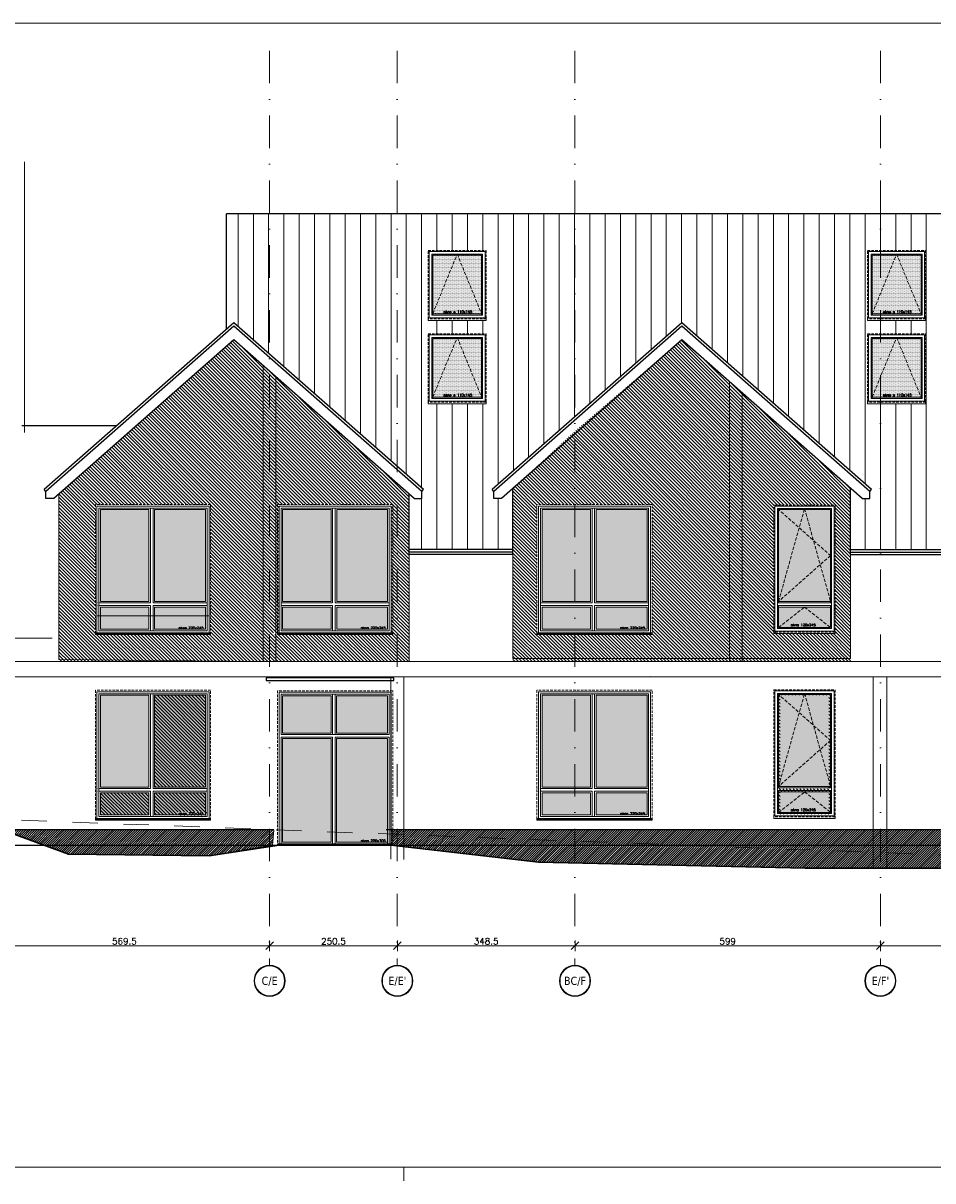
# Model space of a CAD drawing. Header units: millimetres. Extents: x 23192 to 177760, y -399809 to -79279.
# Tile 68 of 70: x 74548 to 76333, y -210124 to -207855. Entities that reach past the tile are written whole.
import ezdxf
from ezdxf.enums import TextEntityAlignment as Align

# ---------------------------------------------------------------- set-up
doc = ezdxf.new("R2010")
doc.units = ezdxf.units.MM
for name, pattern in [('2_3', [1, 0.5, -0.5]), ('CACHE', [9.525, 6.35, -3.175]), ('CARKOVANA', [7.5, 5, -2.5]), ('DASHDOT', [25.4, 12.7, -6.35, 0, -6.35])]:
    doc.linetypes.add(name, pattern=pattern)
doc.layers.get('0').update_dxf_attribs({"lineweight": 0})
for name, color, linetype, lineweight in [('! opisy okien elewacja', 7, 'Continuous', 0), ('!! 0_ Istn-okna', 6, 'Continuous', 13), ('!! 0_ Istn-sciany', 3, 'Continuous', 30), ('!! 0_ WIDOK ELEWACJA', 4, 'Continuous', 0), ('!! 1  WYDZIELENIE PPOŻ', 252, 'Continuous', 0), ('!! 1_Hatch dach', 252, 'Continuous', 5), ('!! 1_projektowana elewacja', 3, 'Continuous', 25), ('!! wymiary osi', 250, 'Continuous', 9), ('0-osie-liniA', 14, 'DASHDOT', 5), ('0-osie-tx', 66, 'Continuous', 9)]:
    doc.layers.add(name, color=color, linetype=linetype, lineweight=lineweight)
doc.layers.add('!! 0_ramki', color=66, linetype='Continuous', lineweight=9, plot=False)
doc.layers.add('ND', color=240, linetype='Continuous', lineweight=0, plot=False)
doc.layers.add('!! 1_ELEWACJA KOLOR', color=7, linetype='Continuous', lineweight=13, true_color=0x6888bb)
doc.layers.add('!! 2_ELEWACJA COKÓŁ', color=9, linetype='Continuous', lineweight=13, true_color=0x808080)
doc.styles.add('TAHOMA', font='tahoma.ttf')
doc.styles.add('TXT', font='simplex.shx')
doc.dimstyles.new('DIM50', dxfattribs={"dimscale": 5, "dimtxt": 2.5, "dimasz": 1.5, "dimexe": 0, "dimexo": 0, "dimgap": 0.5, "dimtad": 1, "dimdec": 4, "dimrnd": 0.5, "dimdsep": 46, "dimtxsty": 'TXT', "dimblk1": 'TICK1', "dimblk2": 'TICK1', "dimsah": 1, "dimcen": 0, "dimse1": 1, "dimse2": 1, "dimclrd": 1, "dimclre": 7, "dimclrt": 9, "dimadec": 0, "dimazin": 0, "dimtfac": 1, "dimtdec": 4, "dimtmove": 2, "dimatfit": 3, "dimldrblk": 'TICK1', "dimfxl": 1, "dimtolj": 1, "dimarcsym": 0})
pattern_1 = [(315, (0, -6910.918), (3.36759605, 3.36759605), [])]

# ---------------------------------------------------------------- blocks, each defined once
blk = doc.blocks.new('N OKNO 220X245')
at = {"layer": '!! 1_Hatch dach', "true_color": 0x575757}
h = blk.add_hatch(dxfattribs=at)
h.set_pattern_fill('DOTS', color=251, angle=360)
h.set_pattern_definition([(180, (74902.1715, -193611.4926), (-0.79375, -1.5875), [0, -1.5875])])
h.paths.add_polyline_path([(74700.2, -203917.2), (74795.2, -203917.2), (74795.2, -203873.7), (74700.2, -203873.7)])
h.paths.add_polyline_path([(74806.2, -203917.2), (74906.2, -203917.2), (74906.2, -203873.7), (74806.2, -203873.7)])
h.paths.add_polyline_path([(74806.2, -203862.7), (74906.2, -203862.7), (74906.2, -203682.7), (74806.2, -203682.7)])
h.paths.add_polyline_path([(74700.2, -203862.7), (74795.2, -203862.7), (74795.2, -203682.7), (74700.2, -203682.7)])
h = blk.add_hatch(dxfattribs=at)
h.set_pattern_fill('ANSI31', color=251, scale=0.05, angle=360)
h.set_pattern_definition([(45, (26142.61758, 33649.01818), (-0.11225320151, 0.11225320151), [])])
h.paths.add_polyline_path([(74690.2, -203924.2), (74916.2, -203924.2), (74916.2, -203927.2), (74690.2, -203927.2)])
at = {"layer": '! opisy okien elewacja'}
for p in [(74693.2, -203865.2), (74693.2, -203871.2), (74693.2, -203924.2), (74899.2, -203924.2)]:
    blk.add_point(p, dxfattribs=at)
at = {"layer": '!! 0_ Istn-okna', "linetype": 'CARKOVANA', "lineweight": 5}
blk.add_lwpolyline([(74690.2, -203927.2), (74916.2, -203927.2), (74916.2, -203672.7), (74690.2, -203672.7)], close=True, dxfattribs=at)
at = {"layer": '!! 0_ Istn-okna'}
for points in [[(74693.2, -203924.2), (74913.2, -203924.2), (74913.2, -203675.7), (74693.2, -203675.7)], [(74697.2, -203920.2), (74909.2, -203920.2), (74909.2, -203679.7), (74697.2, -203679.7)], [(74795.2, -203682.7), (74700.2, -203682.7), (74700.2, -203862.7), (74795.2, -203862.7)], [(74806.2, -203682.7), (74906.2, -203682.7), (74906.2, -203862.7), (74806.2, -203862.7)], [(74795.2, -203873.7), (74700.2, -203873.7), (74700.2, -203917.2), (74795.2, -203917.2)], [(74806.2, -203873.7), (74906.2, -203873.7), (74906.2, -203917.2), (74806.2, -203917.2)], [(74690.2, -203924.2), (74916.2, -203924.2), (74916.2, -203927.2), (74690.2, -203927.2)]]:
    blk.add_lwpolyline(points, close=True, dxfattribs=at)
for points in [[(74798.2, -203679.7), (74798.2, -203865.7)], [(74803.2, -203679.7), (74803.2, -203865.7)], [(74697.2, -203865.7), (74798.2, -203865.7)], [(74803.2, -203865.7), (74909.2, -203865.7)], [(74697.2, -203870.7), (74798.2, -203870.7)], [(74798.2, -203870.7), (74798.2, -203920.2)], [(74803.2, -203870.7), (74909.2, -203870.7)], [(74803.2, -203870.7), (74803.2, -203920.2)]]:
    blk.add_lwpolyline(points, dxfattribs=at)
at = {"insert": (74853.5, -203912.2), "char_height": 5, "attachment_point": 1, "style": 'TXT'}
blk.add_mtext_dynamic_manual_height_columns('okno 220x245', width=87.931, gutter_width=75, heights=[0], dxfattribs=at)
blk = doc.blocks.new('N OKNO 110X245')
at = {"layer": '!! 1_Hatch dach', "true_color": 0x575757}
h = blk.add_hatch(dxfattribs=at)
h.set_pattern_fill('DOTS', color=251)
h.paths.add_polyline_path([(76030.2, -202077.5), (76132.2, -202077.5), (76132.2, -201897.5), (76030.2, -201897.5)])
h.paths.add_polyline_path([(76030.2, -202088.5), (76132.2, -202088.5), (76132.2, -202128.5), (76030.2, -202128.5)])
at = {"layer": '!! 0_ Istn-okna', "linetype": 'CARKOVANA', "lineweight": 5}
blk.add_lwpolyline([(76021.2, -201888.5), (76141.2, -201888.5), (76141.2, -202137.5), (76021.2, -202137.5)], close=True, dxfattribs=at)
at = {"layer": '!! 0_ Istn-okna'}
for points in [[(76023.2, -201890.5), (76139.2, -201890.5), (76139.2, -202135.5), (76023.2, -202135.5)], [(76028.2, -201895.5), (76134.2, -201895.5), (76134.2, -202130.5), (76028.2, -202130.5)], [(76021.2, -202135.5), (76141.2, -202135.5), (76141.2, -202140.5), (76021.2, -202140.5)]]:
    blk.add_lwpolyline(points, close=True, dxfattribs=at)
for points in [[(76030.2, -202080.5), (76030.2, -201897.5), (76132.2, -201897.5), (76132.2, -202080.5)], [(76028.2, -202080.5), (76134.2, -202080.5)], [(76028.2, -202085.5), (76134.2, -202085.5)], [(76030.2, -202077.5), (76132.2, -202077.5)], [(76132.2, -202085.5), (76132.2, -202128.5), (76030.2, -202128.5), (76030.2, -202085.5)], [(76030.2, -202088.5), (76132.2, -202088.5)]]:
    blk.add_lwpolyline(points, dxfattribs=at)
at = {"layer": '!! 1_Hatch dach', "color": 251, "linetype": 'CACHE', "true_color": 0x575757}
for points in [[(76028.2, -201895.5), (76132.2, -201987.5), (76030.2, -202077.5)], [(76030.2, -202077.5), (76081.2, -201895.5), (76132.2, -202077.5)], [(76030.2, -202128.5), (76081.2, -202088.5), (76132.2, -202128.5)]]:
    blk.add_lwpolyline(points, dxfattribs=at)
for points in [[(76030.2, -202077.5), (76132.2, -202077.5), (76132.2, -201897.5), (76030.2, -201897.5)], [(76030.2, -202088.5), (76132.2, -202088.5), (76132.2, -202128.5), (76030.2, -202128.5)]]:
    blk.add_lwpolyline(points, close=True)
at = {"insert": (76054.4, -202121.1), "char_height": 5, "attachment_point": 1, "style": 'TXT'}
blk.add_mtext_dynamic_manual_height_columns('okno 120x245', width=52.63, gutter_width=75, heights=[0], dxfattribs=at)
blk = doc.blocks.new('OKNODRZWI 220X295')
at = {"layer": '!! 1_Hatch dach', "true_color": 0x575757}
h = blk.add_hatch(dxfattribs=at)
h.set_pattern_fill('DOTS', color=251, angle=360)
h.set_pattern_definition([(0, (0, 1691.0442), (0.79375, 1.5875), [0, -1.5875])])
h.paths.add_polyline_path([(75142.4, -202346.5), (75047.4, -202346.5), (75047.4, -202549.5), (75142.4, -202549.5)])
h.paths.add_polyline_path([(75253.4, -202346.5), (75153.4, -202346.5), (75153.4, -202549.5), (75253.4, -202549.5)])
h.paths.add_polyline_path([(75253.4, -202261), (75153.4, -202261), (75153.4, -202335.5), (75253.4, -202335.5)])
h.paths.add_polyline_path([(75142.4, -202261), (75047.4, -202261), (75047.4, -202335.5), (75142.4, -202335.5)])
h.paths.add_polyline_path([(75199.5, -202335.7), (75199.6, -202335.6), (75199.5, -202335.3)])
h = blk.add_hatch(dxfattribs=at)
h.set_pattern_fill('ANSI31', color=251, scale=0.05, angle=360)
h.set_pattern_definition([(45, (26489.86939, 35020.72664), (-0.11225320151, 0.11225320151), [])])
h.paths.add_polyline_path([(75037.4, -202552.5), (75263.4, -202552.5), (75263.4, -202555.5), (75037.4, -202555.5)])
at = {"layer": '! opisy okien elewacja'}
for p in [(75040.4, -202499.5), (75040.4, -202548), (75040.4, -202552.5), (75246.4, -202552.5)]:
    blk.add_point(p, dxfattribs=at)
at = {"layer": '!! 0_ Istn-okna', "linetype": 'CARKOVANA', "lineweight": 5}
blk.add_lwpolyline([(75037.4, -202555.5), (75263.4, -202555.5), (75263.4, -202252.5), (75037.4, -202252.5)], close=True, dxfattribs=at)
at = {"layer": '!! 0_ Istn-okna'}
for points in [[(75040.4, -202552.5), (75260.4, -202552.5), (75260.4, -202255.5), (75040.4, -202255.5)], [(75044.4, -202338.5), (75256.4, -202338.5), (75256.4, -202259.5), (75044.4, -202259.5)], [(75142.4, -202262.5), (75047.4, -202262.5), (75047.4, -202335.5), (75142.4, -202335.5)], [(75153.4, -202262.5), (75253.4, -202262.5), (75253.4, -202335.5), (75153.4, -202335.5)], [(75142.4, -202346.5), (75047.4, -202346.5), (75047.4, -202549.5), (75142.4, -202549.5)], [(75153.4, -202346.5), (75253.4, -202346.5), (75253.4, -202549.5), (75153.4, -202549.5)], [(75037.4, -202552.5), (75263.4, -202552.5), (75263.4, -202555.5), (75037.4, -202555.5)]]:
    blk.add_lwpolyline(points, close=True, dxfattribs=at)
for points in [[(75145.4, -202259.5), (75145.4, -202338.5)], [(75150.4, -202259.5), (75150.4, -202338.5)], [(75044.4, -202338.5), (75145.4, -202338.5)], [(75044.4, -202343.5), (75145.4, -202343.5)], [(75044.4, -202343.5), (75044.4, -202552.5)], [(75145.4, -202343.5), (75145.4, -202552.5)], [(75150.4, -202338.5), (75256.4, -202338.5)], [(75150.4, -202343.5), (75256.4, -202343.5)], [(75150.4, -202343.5), (75150.4, -202552.5)], [(75256.4, -202343.5), (75256.4, -202552.5)]]:
    blk.add_lwpolyline(points, dxfattribs=at)
blk.add_lwpolyline([(75260.4, -202255.5), (75040.4, -202255.5), (75040.4, -202552.5), (75260.4, -202552.5)], close=True)
at = {"insert": (75200.8, -202544.5), "char_height": 5, "attachment_point": 1, "style": 'TXT'}
blk.add_mtext_dynamic_manual_height_columns('okno 220x300', width=87.931, gutter_width=75, heights=[0], dxfattribs=at)
blk = doc.blocks.new('*U81')
h = blk.add_hatch(color=256)
edge = h.paths.add_edge_path()
edge.add_arc((0, 0), 30.6, 0, 360)
edge = h.paths.add_edge_path(flags=17)
edge.add_arc((0, 0), 29.4, 0, 360)
for radius in [30.6, 29.4]:
    blk.add_circle((0, 0), radius)
at = {"style": 'TAHOMA', "flags": 8}
blk.add_attdef('ANSICHTSNUMMER', text='', height=16, dxfattribs=at).set_placement((0, 0), align=Align.MIDDLE_CENTER)
blk = doc.blocks.new('TICK1')
at = {"color": 2}
blk.add_line((-1, -1), (1, 1), dxfattribs=at)
at = {"color": 0}
for p, q in [((0, 0), (-1, 0)), ((0, -1.4), (0, 1.4))]:
    blk.add_line(p, q, dxfattribs=at)
blk = doc.blocks.new('*D3705')
at = {"layer": '!! wymiary osi', "color": 1, "lineweight": -2, "transparency": 16777216}
blk.add_line((60850.1, -216280.7), (61404.6, -216280.7), dxfattribs=at)
at = {"layer": 'DEFPOINTS', "color": 0, "transparency": 16777216}
for p in [(60842.6, -216280.7), (61412.1, -216280.7), (61412.1, -216280.7)]:
    blk.add_point(p, dxfattribs=at)
at = {"layer": '!! wymiary osi', "color": 1, "lineweight": -2, "transparency": 16777216, "xscale": 7.5, "yscale": 7.5, "zscale": 7.5, "rotation": 180}
blk.add_blockref('TICK1', (60842.6, -216280.7), dxfattribs=at)
at = {"layer": '!! wymiary osi', "color": 1, "lineweight": -2, "transparency": 16777216, "xscale": 7.5, "yscale": 7.5, "zscale": 7.5}
blk.add_blockref('TICK1', (61412.1, -216280.7), dxfattribs=at)
at = {"layer": '!! wymiary osi', "color": 9, "transparency": 16777216, "insert": (61127.3, -216271.9), "char_height": 12.5, "attachment_point": 5, "style": 'TXT'}
blk.add_mtext('\\A1;569.5', dxfattribs=at)
blk = doc.blocks.new('*D3706')
at = {"layer": '!! wymiary osi', "color": 1, "lineweight": -2, "transparency": 16777216}
blk.add_line((61419.6, -216280.7), (61655.1, -216280.7), dxfattribs=at)
at = {"layer": 'DEFPOINTS', "color": 0, "transparency": 16777216}
for p in [(61412.1, -216280.7), (61662.6, -216280.7), (61662.6, -216280.7)]:
    blk.add_point(p, dxfattribs=at)
at = {"layer": '!! wymiary osi', "color": 1, "lineweight": -2, "transparency": 16777216, "xscale": 7.5, "yscale": 7.5, "zscale": 7.5, "rotation": 180}
blk.add_blockref('TICK1', (61412.1, -216280.7), dxfattribs=at)
at = {"layer": '!! wymiary osi', "color": 1, "lineweight": -2, "transparency": 16777216, "xscale": 7.5, "yscale": 7.5, "zscale": 7.5}
blk.add_blockref('TICK1', (61662.6, -216280.7), dxfattribs=at)
at = {"layer": '!! wymiary osi', "color": 9, "transparency": 16777216, "insert": (61537.3, -216271.9), "char_height": 12.5, "attachment_point": 5, "style": 'TXT'}
blk.add_mtext('\\A1;250.5', dxfattribs=at)
blk = doc.blocks.new('*D3707')
at = {"layer": '!! wymiary osi', "color": 1, "lineweight": -2, "transparency": 16777216}
blk.add_line((61670.1, -216280.7), (62003.6, -216280.7), dxfattribs=at)
at = {"layer": 'DEFPOINTS', "color": 0, "transparency": 16777216}
for p in [(61662.6, -216280.7), (62011.1, -216280.7), (62011.1, -216280.7)]:
    blk.add_point(p, dxfattribs=at)
at = {"layer": '!! wymiary osi', "color": 1, "lineweight": -2, "transparency": 16777216, "xscale": 7.5, "yscale": 7.5, "zscale": 7.5, "rotation": 180}
blk.add_blockref('TICK1', (61662.6, -216280.7), dxfattribs=at)
at = {"layer": '!! wymiary osi', "color": 1, "lineweight": -2, "transparency": 16777216, "xscale": 7.5, "yscale": 7.5, "zscale": 7.5}
blk.add_blockref('TICK1', (62011.1, -216280.7), dxfattribs=at)
at = {"layer": '!! wymiary osi', "color": 9, "transparency": 16777216, "insert": (61836.8, -216271.9), "char_height": 12.5, "attachment_point": 5, "style": 'TXT'}
blk.add_mtext('\\A1;348.5', dxfattribs=at)
blk = doc.blocks.new('*D3708')
at = {"layer": '!! wymiary osi', "color": 1, "lineweight": -2, "transparency": 16777216}
blk.add_line((62018.6, -216280.7), (62602.6, -216280.7), dxfattribs=at)
at = {"layer": 'DEFPOINTS', "color": 0, "transparency": 16777216}
for p in [(62011.1, -216280.7), (62610.1, -216280.7), (62610.1, -216280.7)]:
    blk.add_point(p, dxfattribs=at)
at = {"layer": '!! wymiary osi', "color": 1, "lineweight": -2, "transparency": 16777216, "xscale": 7.5, "yscale": 7.5, "zscale": 7.5, "rotation": 180}
blk.add_blockref('TICK1', (62011.1, -216280.7), dxfattribs=at)
at = {"layer": '!! wymiary osi', "color": 1, "lineweight": -2, "transparency": 16777216, "xscale": 7.5, "yscale": 7.5, "zscale": 7.5}
blk.add_blockref('TICK1', (62610.1, -216280.7), dxfattribs=at)
at = {"layer": '!! wymiary osi', "color": 9, "transparency": 16777216, "insert": (62310.6, -216271.9), "char_height": 12.5, "attachment_point": 5, "style": 'TXT'}
blk.add_mtext('\\A1;599', dxfattribs=at)
blk = doc.blocks.new('*D3709')
at = {"layer": '!! wymiary osi', "color": 1, "lineweight": -2, "transparency": 16777216}
blk.add_line((62617.6, -216280.7), (63385.1, -216280.7), dxfattribs=at)
at = {"layer": 'DEFPOINTS', "color": 0, "transparency": 16777216}
for p in [(62610.1, -216280.7), (63392.6, -216280.7), (63392.6, -216280.7)]:
    blk.add_point(p, dxfattribs=at)
at = {"layer": '!! wymiary osi', "color": 1, "lineweight": -2, "transparency": 16777216, "xscale": 7.5, "yscale": 7.5, "zscale": 7.5, "rotation": 180}
blk.add_blockref('TICK1', (62610.1, -216280.7), dxfattribs=at)
at = {"layer": '!! wymiary osi', "color": 1, "lineweight": -2, "transparency": 16777216, "xscale": 7.5, "yscale": 7.5, "zscale": 7.5}
blk.add_blockref('TICK1', (63392.6, -216280.7), dxfattribs=at)
at = {"layer": '!! wymiary osi', "color": 9, "transparency": 16777216, "insert": (63001.3, -216271.9), "char_height": 12.5, "attachment_point": 5, "style": 'TXT'}
blk.add_mtext('\\A1;782.5', dxfattribs=at)
blk = doc.blocks.new('BLOK OSIE D-E PD')
at = {"layer": '0-osie-liniA', "ltscale": 5}
for points in [[(61412.06735, -214526.31528), (61412.06735, -216318.84626)], [(61662.56735, -214526.31528), (61662.56735, -216318.84626)], [(62011.06735, -214526.31528), (62011.06735, -216318.84626)], [(62610.06735, -214526.31528), (62610.06735, -216318.84626)]]:
    blk.add_lwpolyline(points, dxfattribs=at)
at = {"layer": '0-osie-tx'}
ref = blk.add_blockref('*U81', (61412.06735, -216349.44626), dxfattribs=dict(at, rotation=180))
ref.add_attrib('ANSICHTSNUMMER', 'C/E', dxfattribs={"layer": '0', "height": 16, "style": 'TAHOMA', "flags": 8}).set_placement((61412.06735, -216349.44626), align=Align.MIDDLE_CENTER)
ref = blk.add_blockref('*U81', (61662.56735, -216349.44626), dxfattribs=dict(at, rotation=180))
ref.add_attrib('ANSICHTSNUMMER', "E/E'", dxfattribs={"layer": '0', "height": 16, "style": 'TAHOMA', "flags": 8}).set_placement((61662.56735, -216349.44626), align=Align.MIDDLE_CENTER)
ref = blk.add_blockref('*U81', (62011.06735, -216349.44626), dxfattribs=dict(at, rotation=180))
ref.add_attrib('ANSICHTSNUMMER', 'BC/F', dxfattribs={"layer": '0', "height": 16, "style": 'TAHOMA', "flags": 8}).set_placement((62011.06735, -216349.44626), align=Align.MIDDLE_CENTER)
ref = blk.add_blockref('*U81', (62610.06735, -216349.44626), dxfattribs=dict(at, rotation=180))
ref.add_attrib('ANSICHTSNUMMER', "E/F'", dxfattribs={"layer": '0', "height": 16, "style": 'TAHOMA', "flags": 8}).set_placement((62610.06735, -216349.44626), align=Align.MIDDLE_CENTER)
at = {"layer": '!! wymiary osi'}
for base, p1, p2, picture, middle in [((61412.06735, -216280.68013), (60842.56735, -216280.68013), (61412.06735, -216280.68013), '*D3705', (61127.31735, -216271.93013)), ((61662.56735, -216280.68013), (61412.06735, -216280.68013), (61662.56735, -216280.68013), '*D3706', (61537.31735, -216271.93013)), ((62011.06735, -216280.68013), (61662.56735, -216280.68013), (62011.06735, -216280.68013), '*D3707', (61836.81735, -216271.93013)), ((62610.06735, -216280.68013), (62011.06735, -216280.68013), (62610.06735, -216280.68013), '*D3708', (62310.56735, -216271.93013)), ((63392.56735, -216280.68013), (62610.06735, -216280.68013), (63392.56735, -216280.68013), '*D3709', (63001.31735, -216271.93013))]:
    dim = blk.add_linear_dim(base=base, p1=p1, p2=p2, dimstyle='DIM50', dxfattribs=at)
    dim.commit()
    dim.dimension.update_dxf_attribs({"geometry": picture, "text_midpoint": middle})

msp = doc.modelspace()

# ---------------------------------------------------------------- hatches: boundary and pattern name
at = {"layer": '!! 1_ELEWACJA KOLOR', "true_color": 0x4f5358}
h = msp.add_hatch(dxfattribs=at)
h.set_pattern_fill('ANSI31', color=251, scale=1.5, angle=-90)
h.set_pattern_definition(pattern_1)
h.paths.add_polyline_path([(74906.17147, -209172.45733), (74906.17147, -209352.45733), (74806.17147, -209352.45733), (74806.17147, -209172.45733)])
h.paths.add_polyline_path([(74909.17147, -209045.95733), (74697.17147, -209045.95733), (74697.17147, -208805.45733), (74909.17147, -208805.45733)], flags=0)
h.paths.add_polyline_path([(74906.17147, -209042.95733), (74806.17147, -209042.95733), (74806.17147, -209016.45733), (74795.17147, -209016.45733), (74795.17147, -209042.95733), (74700.17147, -209042.95733), (74700.17147, -208999.45733), (74795.17147, -208999.45733), (74795.17147, -209016.45733), (74806.17147, -209016.45733), (74806.17147, -208999.45733), (74906.17147, -208999.45733)], flags=0)
h.paths.add_polyline_path([(74906.17147, -208988.45733), (74806.17147, -208988.45733), (74806.17147, -208808.45733), (74906.17147, -208808.45733)], flags=0)
h.paths.add_polyline_path([(74795.17147, -208988.45733), (74700.17147, -208988.45733), (74700.17147, -208808.45733), (74795.17147, -208808.45733)], flags=0)
h.paths.add_polyline_path([(74806.17147, -209380.45733), (74806.17147, -209363.45733), (74906.17147, -209363.45733), (74906.17147, -209406.95733), (74806.17147, -209406.95733), (74806.17147, -209380.45733), (74795.17147, -209380.45733), (74795.17147, -209406.95733), (74700.17147, -209406.95733), (74700.17147, -209363.45733), (74795.17147, -209363.45733), (74795.17147, -209380.45733)])
h.paths.add_polyline_path([(75044.42327, -209045.95733), (75044.42327, -208805.45733), (75256.42327, -208805.45733), (75256.42327, -209045.95733)], flags=0)
h.paths.add_polyline_path([(75047.42327, -209042.95733), (75047.42327, -208999.45733), (75142.42327, -208999.45733), (75142.42327, -209016.45733), (75153.42327, -209016.45733), (75153.42327, -208999.45733), (75253.42327, -208999.45733), (75253.42327, -209042.95733), (75153.42327, -209042.95733), (75153.42327, -209016.45733), (75142.42327, -209016.45733), (75142.42327, -209042.95733)], flags=0)
h.paths.add_polyline_path([(75047.42327, -208988.45733), (75047.42327, -208808.45733), (75142.42327, -208808.45733), (75142.42327, -208988.45733)], flags=0)
h.paths.add_polyline_path([(75153.42327, -208988.45733), (75153.42327, -208808.45733), (75253.42327, -208808.45733), (75253.42327, -208988.45733)], flags=0)
h.paths.add_polyline_path([(74852.29155, -209044.20733), (74908.12488, -209044.20733), (74908.12488, -209036.70733), (74852.29155, -209036.70733)], flags=0)
h.paths.add_polyline_path([(74852.29155, -209408.20733), (74908.12488, -209408.20733), (74908.12488, -209400.70733), (74852.29155, -209400.70733)])
h.paths.add_polyline_path([(75199.54336, -209044.20733), (75255.37669, -209044.20733), (75255.37669, -209036.70733), (75199.54336, -209036.70733)], flags=0)
h.paths.add_polyline_path([(75037.42327, -209049.95733), (75263.42327, -209049.95733), (75263.42327, -209052.95733), (75037.42327, -209052.95733)], flags=16)
h.paths.add_polyline_path([(75260.42327, -209049.95733), (75040.42327, -209049.95733), (75040.42327, -208801.45733), (75260.42327, -208801.45733)], flags=16)
h.paths.add_polyline_path([(75050.42327, -209052.95733), (75050.42327, -208798.45733), (75270.42327, -208798.45733), (75270.42327, -209052.95733)], flags=16)
h.paths.add_polyline_path([(75260.42327, -209049.95733), (75040.42327, -209049.95733), (75040.42327, -208801.45733), (75260.42327, -208801.45733)], flags=16)
h.paths.add_polyline_path([(74690.17147, -209049.95733), (74916.17147, -209049.95733), (74916.17147, -209052.95733), (74690.17147, -209052.95733)], flags=0)
h.paths.add_polyline_path([(74913.17147, -209049.95733), (74693.17147, -209049.95733), (74693.17147, -208801.45733), (74913.17147, -208801.45733)], flags=0)
h.paths.add_polyline_path([(74916.17147, -209052.95733), (74690.17147, -209052.95733), (74690.17147, -208798.45733), (74916.17147, -208798.45733)], flags=16)
h.paths.add_polyline_path([(74913.17147, -209049.95733), (74693.17147, -209049.95733), (74693.17147, -208801.45733), (74913.17147, -208801.45733)], flags=0)
h.paths.add_polyline_path([(74618.17147, -209106.45733), (75031.17771, -209106.45733), (74961.79737, -208475.27016), (74618.17147, -208777.66095)])
h.paths.add_polyline_path([(75031.17771, -209106.45733), (75305.42327, -209106.45733), (75305.42327, -208777.66095), (74961.79737, -208475.27016)])
h = msp.add_hatch(dxfattribs=at)
h.set_pattern_fill('ANSI31', color=251, scale=1.5, angle=-90)
h.set_pattern_definition(pattern_1)
h.paths.add_polyline_path([(76031.29918, -209170.45733), (76131.04918, -209170.45733), (76131.04918, -209405.45733), (76031.29918, -209405.45733)])
h.paths.add_polyline_path([(76033.42418, -209172.45733), (76080.64808, -209172.45733), (76081.17418, -209170.45733), (76081.70028, -209172.45733), (76129.04918, -209172.45733), (76129.04918, -209352.45733), (76129.04918, -209355.45733), (76033.29918, -209355.45733), (76033.29918, -209172.33968)], flags=16)
h.paths.add_polyline_path([(76024.29918, -209051.45733), (76021.17418, -209046.45733), (76021.17418, -208799.45733), (76141.17418, -208799.45733), (76141.17418, -209048.45733), (76138.04918, -209051.45733)], flags=16)
h.paths.add_polyline_path([(76026.29918, -209046.45733), (76026.29918, -208801.45733), (76136.04918, -208801.45733), (76136.04918, -209046.45733)], flags=0)
h.paths.add_polyline_path([(76031.29918, -208806.45733), (76131.04918, -208806.45733), (76131.04918, -209041.45733), (76031.29918, -209041.45733)], flags=0)
h.paths.add_polyline_path([(76033.29918, -208991.45733), (76033.29918, -208808.33968), (76033.42418, -208808.45733), (76080.64808, -208808.45733), (76081.17418, -208806.45733), (76081.70028, -208808.45733), (76129.04918, -208808.45733), (76129.04918, -208988.45733), (76129.04918, -208991.45733)], flags=0)
h.paths.add_polyline_path([(76033.29918, -209039.45733), (76033.29918, -208999.45733), (76033.29918, -208996.45733), (76129.04918, -208996.45733), (76129.04918, -209039.45733)], flags=0)
h.paths.add_polyline_path([(76129.04918, -209360.45733), (76129.04918, -209403.45733), (76033.29918, -209403.45733), (76033.29918, -209363.45733), (76033.29918, -209360.45733)], flags=16)
h.paths.add_polyline_path([(76053.12693, -209038.2977), (76107.0555, -209038.2977), (76107.0555, -209030.7977), (76053.12693, -209030.7977)], flags=0)
h.paths.add_polyline_path([(76053.12693, -209402.2977), (76107.0555, -209402.2977), (76107.0555, -209394.7977), (76053.12693, -209394.7977)], flags=0)
h.paths.add_polyline_path([(75630.92327, -209106.45733), (76171.54918, -209106.45733), (76171.54918, -208766.66095), (75840.42327, -208475.27016), (75630.92327, -208654.45733), (75630.92327, -208798.45733), (75782.29737, -208798.45733), (75782.29737, -209052.95733), (75630.92327, -209052.95733)])
h.paths.add_polyline_path([(75509.29737, -209106.45733), (75630.92327, -209106.45733), (75630.92327, -209052.95733), (75556.29737, -209052.95733), (75556.29737, -209049.95733), (75556.29737, -208798.45733), (75630.92327, -208798.45733), (75630.92327, -208654.45733), (75509.29737, -208766.66095)])
at = {"layer": '!! 1_Hatch dach'}
h = msp.add_hatch(dxfattribs=at)
h.set_pattern_fill('_USER', color=8, scale=30, angle=90, pattern_type=0)
h.set_pattern_definition([(90, (0, 0), (-30, 2e-15), [])])
h.paths.add_polyline_path([(75630.92327, -208626.32851), (75630.92327, -208228.75994), (75282.42327, -208228.75994), (75282.42327, -208724.1193), (75333.72641, -208769.26606), (75330.42327, -208773.01963), (75330.42327, -208786.34029), (75315.28616, -208786.34029), (75305.42327, -208777.66095), (75305.42327, -208886.62491), (75509.29737, -208886.62491), (75509.29737, -208766.66095), (75486.93448, -208786.34029), (75471.79737, -208786.34029), (75471.79737, -208773.01963), (75468.49423, -208769.26606)])
h.paths.add_polyline_path([(75342.95555, -208600.81178), (75342.95555, -208595.81178), (75342.95555, -208463.81178), (75456.70555, -208463.81178), (75456.70555, -208597.81178), (75456.70555, -208600.81178)], flags=16)
h.paths.add_polyline_path([(75344.95555, -208595.81178), (75344.95555, -208465.81178), (75454.70555, -208465.81178), (75454.70555, -208595.81178)], flags=0)
h.paths.add_polyline_path([(75349.95555, -208590.81178), (75349.95555, -208470.81178), (75449.70555, -208470.81178), (75449.70555, -208590.81178)], flags=0)
h.paths.add_polyline_path([(75351.95555, -208587.81178), (75351.95555, -208472.81178), (75399.01217, -208472.81178), (75399.83055, -208470.81178), (75400.64893, -208472.81178), (75447.70555, -208472.81178), (75447.70555, -208587.81178)], flags=0)
h.paths.add_polyline_path([(75351.95555, -208587.81178), (75351.95555, -208472.81178), (75447.70555, -208472.81178), (75447.70555, -208587.81178)], flags=0)
h.paths.add_polyline_path([(75342.95555, -208437.52314), (75342.95555, -208432.52314), (75342.95555, -208300.52314), (75456.70555, -208300.52314), (75456.70555, -208434.52314), (75456.70555, -208437.52314)], flags=16)
h.paths.add_polyline_path([(75344.95555, -208432.52314), (75344.95555, -208302.52314), (75454.70555, -208302.52314), (75454.70555, -208432.52314)], flags=0)
h.paths.add_polyline_path([(75349.95555, -208427.52314), (75349.95555, -208307.52314), (75449.70555, -208307.52314), (75449.70555, -208427.52314)], flags=0)
h.paths.add_polyline_path([(75447.70555, -208424.52314), (75351.95555, -208424.52314), (75351.95555, -208309.52314), (75399.01217, -208309.52314), (75399.83055, -208307.52314), (75400.64893, -208309.52314), (75447.70555, -208309.52314)], flags=0)
h.paths.add_polyline_path([(75447.70555, -208424.52314), (75351.95555, -208424.52314), (75351.95555, -208309.52314), (75447.70555, -208309.52314)], flags=0)
h.paths.add_polyline_path([(75282.42327, -208228.75994), (75031.92327, -208228.75994), (75031.92327, -208503.6793), (75282.42327, -208724.1193)])
h.paths.add_polyline_path([(75031.92327, -208228.75994), (74947.42327, -208228.75994), (74947.42327, -208454.61771), (74961.79737, -208441.96851), (75031.92327, -208503.6793)])
h.paths.add_polyline_path([(76204.90824, -208300.52314), (76229.92327, -208300.52314), (76229.92327, -208228.75994), (75630.92327, -208228.75994), (75630.92327, -208626.32851), (75840.42327, -208441.96851), (76212.35232, -208769.26606), (76209.04918, -208773.01963), (76209.04918, -208786.34029), (76193.91206, -208786.34029), (76171.54918, -208766.66095), (76171.54918, -208886.62491), (76229.92327, -208886.62491), (76229.92327, -208600.81178), (76204.90824, -208600.81178), (76204.90824, -208595.81178), (76204.90824, -208463.81178), (76229.92327, -208463.81178), (76229.92327, -208437.52314), (76204.90824, -208437.52314), (76204.90824, -208432.52314)])
h.paths.add_polyline_path([(77012.42327, -208228.75994), (76229.92327, -208228.75994), (76229.92327, -208300.52314), (76318.65824, -208300.52314), (76318.65824, -208434.52314), (76318.65824, -208437.52314), (76229.92327, -208437.52314), (76229.92327, -208463.81178), (76318.65824, -208463.81178), (76318.65824, -208597.81178), (76318.65824, -208600.81178), (76229.92327, -208600.81178), (76229.92327, -208886.62491), (76375.42327, -208886.62491), (76375.42327, -208681.07936), (76365.56039, -208689.7587), (76350.42327, -208689.7587), (76350.42327, -208676.43804), (76347.12013, -208672.68447), (76609.29737, -208441.96851), (76871.4746, -208672.68447), (76868.17147, -208676.43804), (76868.17147, -208689.7587), (76853.03435, -208689.7587), (76843.17147, -208681.07936), (76843.17147, -208886.62491), (77012.42327, -208886.62491)])
h.paths.add_polyline_path([(77096.92327, -208228.75994), (77012.42327, -208228.75994), (77012.42327, -208886.62491), (77096.92327, -208886.62491)])
h.paths.add_polyline_path([(75371.7833, -208589.31882), (75433.80711, -208589.31882), (75433.80711, -208580.15216), (75371.7833, -208580.15216)], flags=8)
h.paths.add_polyline_path([(75371.7833, -208426.03018), (75433.80711, -208426.03018), (75433.80711, -208416.86351), (75371.7833, -208416.86351)], flags=8)
at = {"layer": '!! 1_Hatch dach', "true_color": 0x575757}
h = msp.add_hatch(dxfattribs=at)
h.set_pattern_fill('DOTS', color=251)
h.set_pattern_definition([(0, (578.1575, -4047.1684), (0.79375, 1.5875), [0, -1.5875])])
h.paths.add_polyline_path([(75351.95555, -208424.52314), (75447.70555, -208424.52314), (75447.70555, -208309.52314), (75351.95555, -208309.52314)])
h = msp.add_hatch(dxfattribs=at)
h.set_pattern_fill('DOTS', color=251)
h.set_pattern_definition([(0, (1440.1102, -4047.1684), (0.79375, 1.5875), [0, -1.5875])])
h.paths.add_polyline_path([(76213.90824, -208424.52314), (76309.65824, -208424.52314), (76309.65824, -208309.52314), (76213.90824, -208309.52314)])
h = msp.add_hatch(dxfattribs=at)
h.set_pattern_fill('DOTS', color=251)
h.set_pattern_definition([(0, (578.1575, -4210.457), (0.79375, 1.5875), [0, -1.5875])])
h.paths.add_polyline_path([(75351.95555, -208587.81178), (75447.70555, -208587.81178), (75447.70555, -208472.81178), (75351.95555, -208472.81178)])
h = msp.add_hatch(dxfattribs=at)
h.set_pattern_fill('DOTS', color=251)
h.set_pattern_definition([(0, (1440.1102, -4210.457), (0.79375, 1.5875), [0, -1.5875])])
h.paths.add_polyline_path([(76213.90824, -208587.81178), (76309.65824, -208587.81178), (76309.65824, -208472.81178), (76213.90824, -208472.81178)])
at = {"layer": '!! 2_ELEWACJA COKÓŁ', "true_color": 0x2b2b2c}
h = msp.add_hatch(dxfattribs=at)
h.set_pattern_fill('ANSI31', color=250)
h.set_pattern_definition([(225, (57913.864, -203778.1074), (2.24506403, -2.24506403), [])])
h.paths.add_polyline_path([(75040.42327, -209436.45733), (74507.16401, -209436.45733), (74637.23102, -209484.15954), (74913.17147, -209486.83308), (75037.42327, -209466.45733)])
h = msp.add_hatch(dxfattribs=at)
h.set_pattern_fill('ANSI31', color=250)
h.set_pattern_definition([(45, (0, -6910.9182), (-2.24506403, 2.24506403), [])])
h.paths.add_polyline_path([(77041.92327, -209511.45733), (77041.92327, -209466.45733), (77046.92327, -209466.45733), (77046.92327, -209436.45733), (75269.9293, -209436.45733), (75269.9293, -209466.45733), (75559.29737, -209499.58062), (76082.20105, -209511.45733)])

# ---------------------------------------------------------------- linework, layer by layer
at = {"layer": '!! 0_ Istn-okna', "linetype": 'CARKOVANA', "lineweight": 5}
for points in [[(75342.95555, -208300.52314), (75456.70555, -208300.52314), (75456.70555, -208434.52314), (75342.95555, -208434.52314)], [(76204.90824, -208300.52314), (76318.65824, -208300.52314), (76318.65824, -208434.52314), (76204.90824, -208434.52314)], [(75342.95555, -208463.81178), (75456.70555, -208463.81178), (75456.70555, -208597.81178), (75342.95555, -208597.81178)], [(76204.90824, -208463.81178), (76318.65824, -208463.81178), (76318.65824, -208597.81178), (76204.90824, -208597.81178)]]:
    msp.add_lwpolyline(points, close=True, dxfattribs=at)
at = {"layer": '!! 0_ Istn-okna'}
for points in [[(75344.95555, -208302.52314), (75454.70555, -208302.52314), (75454.70555, -208432.52314), (75344.95555, -208432.52314)], [(75349.95555, -208307.52314), (75449.70555, -208307.52314), (75449.70555, -208427.52314), (75349.95555, -208427.52314)], [(76206.90824, -208302.52314), (76316.65824, -208302.52314), (76316.65824, -208432.52314), (76206.90824, -208432.52314)], [(76211.90824, -208307.52314), (76311.65824, -208307.52314), (76311.65824, -208427.52314), (76211.90824, -208427.52314)], [(75342.95555, -208432.52314), (75456.70555, -208432.52314), (75456.70555, -208437.52314), (75342.95555, -208437.52314)], [(76204.90824, -208432.52314), (76318.65824, -208432.52314), (76318.65824, -208437.52314), (76204.90824, -208437.52314)], [(75344.95555, -208465.81178), (75454.70555, -208465.81178), (75454.70555, -208595.81178), (75344.95555, -208595.81178)], [(75349.95555, -208470.81178), (75449.70555, -208470.81178), (75449.70555, -208590.81178), (75349.95555, -208590.81178)], [(76206.90824, -208465.81178), (76316.65824, -208465.81178), (76316.65824, -208595.81178), (76206.90824, -208595.81178)], [(76211.90824, -208470.81178), (76311.65824, -208470.81178), (76311.65824, -208590.81178), (76211.90824, -208590.81178)], [(75342.95555, -208595.81178), (75456.70555, -208595.81178), (75456.70555, -208600.81178), (75342.95555, -208600.81178)], [(76204.90824, -208595.81178), (76318.65824, -208595.81178), (76318.65824, -208600.81178), (76204.90824, -208600.81178)]]:
    msp.add_lwpolyline(points, close=True, dxfattribs=at)
for points in [[(75351.95555, -208427.52314), (75351.95555, -208309.52314), (75447.70555, -208309.52314), (75447.70555, -208427.52314)], [(76213.90824, -208427.52314), (76213.90824, -208309.52314), (76309.65824, -208309.52314), (76309.65824, -208427.52314)], [(75349.95555, -208427.52314), (75449.70555, -208427.52314)], [(75351.95555, -208424.52314), (75447.70555, -208424.52314)], [(76211.90824, -208427.52314), (76311.65824, -208427.52314)], [(76213.90824, -208424.52314), (76309.65824, -208424.52314)], [(75349.95555, -208432.52314), (75449.70555, -208432.52314)], [(76211.90824, -208432.52314), (76311.65824, -208432.52314)], [(75351.95555, -208590.81178), (75351.95555, -208472.81178), (75447.70555, -208472.81178), (75447.70555, -208590.81178)], [(76213.90824, -208590.81178), (76213.90824, -208472.81178), (76309.65824, -208472.81178), (76309.65824, -208590.81178)], [(75351.95555, -208587.81178), (75447.70555, -208587.81178)], [(76213.90824, -208587.81178), (76309.65824, -208587.81178)], [(75349.95555, -208590.81178), (75449.70555, -208590.81178)], [(75349.95555, -208595.81178), (75449.70555, -208595.81178)], [(76211.90824, -208590.81178), (76311.65824, -208590.81178)], [(76211.90824, -208595.81178), (76311.65824, -208595.81178)]]:
    msp.add_lwpolyline(points, dxfattribs=at)
at = {"layer": '!! 0_ Istn-sciany'}
for points in [[(74637.23102, -209484.15954), (74444.36809, -209413.42686)], [(75050.42327, -209466.45733), (74913.17147, -209486.83308)], [(75269.92327, -209466.45733), (75559.29737, -209499.58062)], [(74637.23102, -209484.15954), (74913.17147, -209486.83308)], [(75559.29737, -209499.58062), (76082.20105, -209511.45733)], [(76568.7198, -209511.45733), (76082.20105, -209511.45733)]]:
    msp.add_lwpolyline(points, dxfattribs=at)
at = {"layer": '!! 0_ Istn-sciany', "linetype": '2_3', "lineweight": 20, "ltscale": 100}
msp.add_lwpolyline([(74445.17545, -209413.45733), (77041.92327, -209511.45733)], dxfattribs=at)
at = {"layer": '!! 0_ WIDOK ELEWACJA'}
for points in [[(74550.92689, -208126.45733), (74550.92689, -208657.08499)], [(74605.42327, -209060.45733), (74450.42327, -209060.45733)], [(75780.69018, -209136.19206), (75779.85527, -209135.45733)]]:
    msp.add_lwpolyline(points, dxfattribs=at)
at = {"layer": '!! 0_ramki'}
for p, q in [((70976.65678, -207854.77203), (78036.4108, -207854.77203)), ((78036.4108, -210097.45169), (70976.65678, -210097.45169))]:
    msp.add_line(p, q, dxfattribs=at)
at = {"layer": '!! 1  WYDZIELENIE PPOŻ'}
msp.add_lwpolyline([(75040.42327, -209436.45733), (74507.16401, -209436.45733), (74637.23102, -209484.15954), (74913.17147, -209486.83308), (75037.42327, -209466.45733)], close=True, dxfattribs=at)
msp.add_lwpolyline([(75263.42327, -209436.45733), (75263.42327, -209466.45733), (75269.92327, -209466.45733)], dxfattribs=at)
at = {"layer": '!! 1_Hatch dach', "color": 251, "linetype": 'CACHE', "true_color": 0x575757}
for points in [[(75351.95555, -208424.52314), (75399.83055, -208307.52314), (75447.70555, -208424.52314)], [(76213.90824, -208424.52314), (76261.78324, -208307.52314), (76309.65824, -208424.52314)], [(75351.95555, -208587.81178), (75399.83055, -208470.81178), (75447.70555, -208587.81178)], [(76213.90824, -208587.81178), (76261.78324, -208470.81178), (76309.65824, -208587.81178)]]:
    msp.add_lwpolyline(points, dxfattribs=at)
at = {"layer": '!! 1_projektowana elewacja'}
for points in [[(77096.92327, -208228.75994), (74947.42327, -208228.75994)], [(74947.42327, -208454.61771), (74947.42327, -208228.75994)], [(75333.72641, -208769.26606), (74961.79737, -208441.96851), (74589.86833, -208769.26606)], [(75330.42327, -208773.01963), (74961.79737, -208448.62884), (74593.17147, -208773.01963)], [(76212.35232, -208769.26606), (75840.42327, -208441.96851), (75468.49423, -208769.26606)], [(76209.04918, -208773.01963), (75840.42327, -208448.62884), (75471.79737, -208773.01963)], [(75315.28616, -208786.34029), (74961.79737, -208475.27016), (74608.30858, -208786.34029)], [(76193.91206, -208786.34029), (75840.42327, -208475.27016), (75486.93448, -208786.34029)], [(74731.69643, -208644.45733), (74545.92689, -208644.45733)], [(74608.30858, -208786.34029), (74593.17147, -208786.34029), (74593.17147, -208773.01963), (74589.86833, -208769.26606)], [(75315.28616, -208786.34029), (75330.42327, -208786.34029), (75330.42327, -208773.01963), (75333.72641, -208769.26606)], [(75486.93448, -208786.34029), (75471.79737, -208786.34029), (75471.79737, -208773.01963), (75468.49423, -208769.26606)], [(75509.29737, -208896.62491), (75509.29737, -208766.66095)], [(76171.54918, -208896.62491), (76171.54918, -208766.66095)], [(76193.91206, -208786.34029), (76209.04918, -208786.34029), (76209.04918, -208773.01963), (76212.35232, -208769.26606)], [(75305.42327, -208896.62491), (75305.42327, -208777.66095)], [(75509.29737, -208886.62491), (75305.42327, -208886.62491)], [(75509.29737, -208891.62491), (75305.42327, -208891.62491)], [(75509.29737, -208896.62491), (75305.42327, -208896.62491)], [(76171.54918, -208886.62491), (76375.42327, -208886.62491)], [(76171.54918, -208891.62491), (76375.42327, -208891.62491)], [(76171.54918, -208896.62491), (76375.42327, -208896.62491)], [(75025.42334, -209143.24008), (75275.42334, -209143.24008), (75275.42334, -209138.24008), (75025.42334, -209138.24008), (75025.42334, -209143.24008)], [(75040.42327, -209436.45733), (74445.44004, -209436.45733)], [(77046.92327, -209436.45733), (75260.42327, -209436.45733)], [(74445.44004, -209466.45733), (77046.92327, -209466.45733)]]:
    msp.add_lwpolyline(points, dxfattribs=at)
for points in [[(75351.95555, -208424.52314), (75447.70555, -208424.52314), (75447.70555, -208309.52314), (75351.95555, -208309.52314)], [(76213.90824, -208424.52314), (76309.65824, -208424.52314), (76309.65824, -208309.52314), (76213.90824, -208309.52314)], [(75305.42327, -208777.66095), (75305.42327, -209106.45733), (75019.42327, -209106.45733), (74618.17147, -209102.36877), (74618.17147, -208777.66095), (74961.79737, -208475.27016)], [(75351.95555, -208587.81178), (75447.70555, -208587.81178), (75447.70555, -208472.81178), (75351.95555, -208472.81178)], [(76171.54918, -208766.66095), (76171.54918, -209100.49355), (75509.29737, -209100.49355), (75509.29737, -208766.66095), (75840.42327, -208475.27016)], [(76213.90824, -208587.81178), (76309.65824, -208587.81178), (76309.65824, -208472.81178), (76213.90824, -208472.81178)], [(74693.17147, -208801.45733), (74913.17147, -208801.45733), (74913.17147, -209049.95733), (74693.17147, -209049.95733)], [(75050.42327, -208801.45733), (75270.42327, -208801.45733), (75270.42327, -209049.95733), (75050.42327, -209049.95733)]]:
    msp.add_lwpolyline(points, close=True)
for points in [[(74693.17147, -209016.45733), (74913.17147, -209016.45733)], [(77046.92327, -209466.45733), (74445.44004, -209466.45733)], [(75294.92699, -210097.45169), (75294.92699, -210124.26695)]]:
    msp.add_lwpolyline(points)
at = {"layer": 'ND'}
for points in [[(75019.42327, -209106.45733), (75019.42327, -208525.98095)], [(75044.42327, -209106.45733), (75044.42327, -208547.98095)], [(75933.67377, -209106.45733), (75933.67377, -208557.33059)], [(75958.67377, -209106.45733), (75958.67377, -208579.33059)], [(77046.92327, -209106.45733), (74445.44004, -209106.45733)], [(77046.92327, -209136.45733), (74445.44004, -209136.45733)], [(75269.9293, -209136.45733), (75269.9293, -209493.87162)], [(75294.92699, -209136.45733), (75294.92699, -209494.36481)], [(76216.06078, -209136.45733), (76216.06078, -209511.45733)], [(76242.42694, -209136.45733), (76242.42694, -209511.45733)]]:
    msp.add_lwpolyline(points, dxfattribs=at)

# ---------------------------------------------------------------- block references
for name, p in [('BLOK OSIE D-E PD', (13619.85593, 6617.30292)), ('N OKNO 220X245', (0, -5125.70975)), ('N OKNO 220X245', (357.25181, -5125.70975)), ('N OKNO 220X245', (866.1259, -5125.70975)), ('N OKNO 110X245', (0, -6910.91822)), ('N OKNO 220X245', (0, -5489.70975)), ('OKNODRZWI 220X295', (10, -6910.91822)), ('N OKNO 220X245', (866.1259, -5489.70975)), ('N OKNO 110X245', (0, -7273.41822))]:
    msp.add_blockref(name, p)

# ---------------------------------------------------------------- texts
at = {"char_height": 5, "attachment_point": 1, "style": 'TXT'}
for insert in [(75373.0333, -208418.11351), (76234.98599, -208418.11351), (75373.0333, -208581.40216), (76234.98599, -208581.40216)]:
    msp.add_mtext_dynamic_manual_height_columns('okno p 110x145', width=111.85458, gutter_width=75, heights=[0], dxfattribs=dict(at, insert=insert))

doc.saveas('drawing.dxf')
